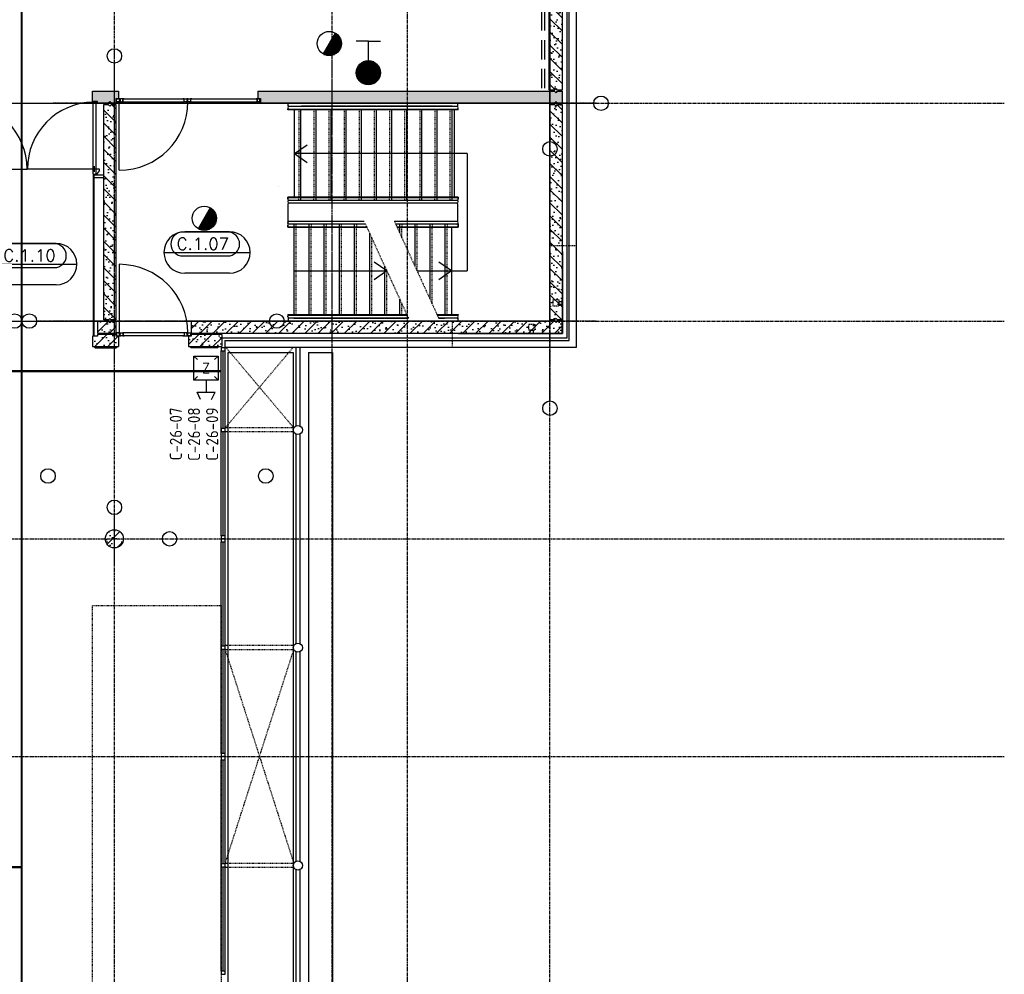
# Model space of a CAD drawing. Extents: x 0 to 1189, y 0 to 841.
# Tile 30 of 33: x 753 to 915, y 396 to 554. Entities that reach past the tile are written whole.
import ezdxf
from ezdxf.enums import TextEntityAlignment as Align

# ---------------------------------------------------------------- set-up
doc = ezdxf.new("R2010")
doc.units = 0
doc.header["$PDSIZE"] = 2
for name, pattern in [('AUSGEZOGEN', [0]), ('B0304', [6, 5, -0.5, 0, -0.5]), ('B0402', [9.375, 6.25, -3.125]), ('B0702', [1.171875, 0.78125, -0.390625]), ('DASHDOT', [25.4, 12.7, -6.35, 0, -6.35]), ('E0001', [1, 1, 0]), ('E0003', [4.7625, 3.175, -1.5875]), ('HIDDEN', [0.375, 0.25, -0.125]), ('HIDDENX2', [0.75, 0.5, -0.25])]:
    doc.linetypes.add(name, pattern=pattern)
doc.layers.get('0').update_dxf_attribs({"linetype": 'CONTINUOUS'})
for name, color, linetype in [('AB$1A---_ATTRIB', 9, 'CONTINUOUS'), ('AL$1A---_ALGEMEEN', 9, 'CONTINUOUS'), ('EL65----_BEVEILIGING', 2, 'CONTINUOUS'), ('GOTEN', 3, 'CONTINUOUS'), ('STRAMIEN', 1, 'CONTINUOUS'), ('VITELCODERING', 1, 'CONTINUOUS'), ('VITELDATA', 2, 'CONTINUOUS')]:
    doc.layers.add(name, color=color, linetype=linetype)
doc.styles.add('ROMANS', font='romans.shx', dxfattribs={"height": 300})
doc.styles.add('ROMANSCURSIEF', font='romans.shx', dxfattribs={"oblique": 15, "height": 300})
doc.styles.get("Standard").update_dxf_attribs({"font": 'ISO'})
pattern_1 = [(225, (0, 0), (108.6116, -108.6116), []), (197, (0, 0), (-41.26, -127.7242), [0, -130.56, -73.92, 0, -107.52]), (228, (0, 0), (29.465, -129.875), [0, -129.28, 0, -131.84, 0, -106.24]), (251, (0, 0), (76.6585, -107.6209), [0, -128, 0, -768, -105.28])]

# ---------------------------------------------------------------- blocks, each defined once
blk = doc.blocks.new('-954P2NIVO1')
at = {"layer": 'AL$1A---_ALGEMEEN', "color": 15, "linetype": 'DASHDOT'}
for p, q in [((0, -766), (0, 8222)), ((3600, -766), (3600, 8222)), ((-1474, 7200), (4498, 7200)), ((-1474, 3600), (4498, 3600)), ((-1474, 0), (4498, 0))]:
    blk.add_line(p, q, dxfattribs=at)
at = {"layer": 'AL$1A---_ALGEMEEN', "color": 15}
for p, q in [((50, 4325), (0, 4325)), ((50, 4335), (50, 4325)), ((50, 4235), (50, 3995)), ((110, 4335), (86, 4335)), ((100, 4235), (100, 3995)), ((110, 4335), (110, 4245)), ((110, 4235), (110, 3995)), ((1590, 4235), (110, 4235)), ((1590, 4235), (110, 4235)), ((830, 4235), (830, 2697)), ((1550, 4335), (1590, 4335)), ((1550, 4335), (1550, 4245)), ((1550, 4235), (1550, 3995)), ((1560, 4325), (1590, 4325)), ((1560, 4325), (1560, 4245)), ((1560, 4235), (1560, 3995)), ((1610, 4335), (1610, 4325)), ((1610, 4325), (1943, 4325)), ((2010, 4335), (2050, 4335)), ((2010, 4325), (2040, 4325)), ((2040, 4116), (2040, 4325)), ((2050, 4116), (2050, 4335)), ((3490, 4335), (3509, 4335)), ((3490, 4116), (3490, 4335)), ((3550, 4325), (3600, 4325)), ((2010, 4116), (3490, 4116)), ((2040, 3866), (2040, 4106)), ((2050, 4222), (3490, 4222)), ((2050, 3866), (2050, 4106)), ((2770, 4222), (2624, 4015)), ((2770, 4222), (2916, 4015)), ((2770, 1366), (2770, 4222)), ((3490, 3866), (3490, 4106)), ((3500, 3866), (3500, 4106)), ((3550, 3866), (3550, 4106)), ((50, 3985), (50, 3745)), ((100, 3985), (100, 3745)), ((110, 3985), (110, 3745)), ((1590, 3985), (110, 3985)), ((1550, 3985), (1550, 3745)), ((1560, 3985), (1560, 3745)), ((2010, 3866), (3490, 3866)), ((2040, 3616), (2040, 3856)), ((2050, 3616), (2050, 3856)), ((3490, 3616), (3490, 3856)), ((3500, 3616), (3500, 3856)), ((3550, 3616), (3550, 3856)), ((50, 3735), (50, 3495)), ((100, 3735), (100, 3495)), ((110, 3735), (110, 3495)), ((1590, 3735), (110, 3735)), ((1550, 3735), (1550, 3495)), ((1560, 3735), (1560, 3495)), ((2010, 3616), (3490, 3616)), ((2040, 3366), (2040, 3606)), ((2050, 3366), (2050, 3606)), ((3490, 3366), (3490, 3606)), ((3500, 3366), (3500, 3606)), ((3550, 3366), (3550, 3606)), ((50, 3485), (50, 3245)), ((100, 3485), (100, 3245)), ((110, 3485), (110, 3245)), ((1590, 3485), (110, 3485)), ((1550, 3485), (1550, 3245)), ((1560, 3485), (1560, 3245)), ((2010, 3366), (3490, 3366)), ((2040, 3116), (2040, 3356)), ((2050, 3116), (2050, 3356)), ((3490, 3116), (3490, 3356)), ((3500, 3116), (3500, 3356)), ((3550, 3116), (3550, 3356)), ((50, 3235), (50, 2995)), ((100, 3235), (100, 2995)), ((110, 3235), (110, 2995)), ((1590, 3235), (110, 3235)), ((1550, 3235), (1550, 3027)), ((1560, 3235), (1560, 3031)), ((2010, 3116), (3490, 3116)), ((2040, 2866), (2040, 3106)), ((2050, 2866), (2050, 3106)), ((3490, 2866), (3490, 3106)), ((3500, 2866), (3500, 3106)), ((3550, 2866), (3550, 3106)), ((50, 2985), (50, 2745)), ((100, 2985), (100, 2745)), ((110, 2985), (110, 2745)), ((1458, 2985), (110, 2985)), ((830, 2697), (684, 2904)), ((830, 2697), (976, 2904)), ((2010, 2866), (3490, 2866)), ((2040, 2616), (2040, 2856)), ((2050, 2616), (2050, 2856)), ((3490, 2616), (3490, 2856)), ((3500, 2616), (3500, 2856)), ((3550, 2616), (3550, 2856)), ((50, 2735), (50, 2495)), ((100, 2735), (100, 2495)), ((110, 2735), (110, 2495)), ((912, 2735), (110, 2735)), ((2010, 2616), (3490, 2616)), ((2040, 2366), (2040, 2606)), ((2050, 2366), (2050, 2606)), ((3490, 2366), (3490, 2606)), ((3500, 2366), (3500, 2606)), ((3550, 2366), (3550, 2606)), ((50, 2485), (50, 2340)), ((100, 2485), (100, 2363)), ((366, 2485), (110, 2485)), ((110, 2485), (110, 2368)), ((1590, 2485), (1458, 2485)), ((1550, 2527), (1550, 2495)), ((1550, 2485), (1550, 2245)), ((1560, 2531), (1560, 2495)), ((1560, 2485), (1560, 2245)), ((2010, 2366), (3490, 2366)), ((2040, 2116), (2040, 2356)), ((2050, 2116), (2050, 2356)), ((3490, 2116), (3490, 2356)), ((3500, 2116), (3500, 2356)), ((3550, 2116), (3550, 2356)), ((830, 2197), (830, 1366)), ((1590, 2235), (912, 2235)), ((1550, 2235), (1550, 1995)), ((1560, 2235), (1560, 1995)), ((2010, 2116), (3490, 2116)), ((1590, 1985), (366, 1985)), ((1550, 1985), (1550, 1745)), ((1560, 1985), (1560, 1745)), ((2040, 1866), (2040, 2106)), ((2050, 1866), (2050, 2106)), ((3490, 1866), (3490, 2106)), ((3500, 1866), (3500, 2106)), ((3550, 1866), (3550, 2106)), ((50, 1840), (50, 1745)), ((100, 1863), (100, 1745)), ((110, 1868), (110, 1745)), ((830, 1628), (684, 1835)), ((830, 1628), (976, 1835)), ((2010, 1866), (3490, 1866)), ((2040, 1616), (2040, 1856)), ((2050, 1616), (2050, 1856)), ((3490, 1616), (3490, 1856)), ((3500, 1616), (3500, 1856)), ((3550, 1616), (3550, 1856)), ((110, 1735), (110, 1515)), ((1590, 1735), (110, 1735)), ((1550, 1628), (110, 1628)), ((1550, 1735), (1550, 1515)), ((1560, 1735), (1560, 1525)), ((50, 1525), (0, 1525)), ((110, 1515), (96, 1515)), ((1610, 1515), (1550, 1515)), ((1590, 1525), (1560, 1525)), ((1656, 1525), (1936, 1525)), ((2010, 1616), (3490, 1616)), ((2010, 1616), (3490, 1616)), ((2040, 1525), (2010, 1525)), ((2050, 1515), (2010, 1515)), ((2040, 1525), (2040, 1606)), ((2050, 1515), (2050, 1606)), ((2050, 1578), (3490, 1578)), ((3490, 1515), (3490, 1606)), ((3490, 1515), (3513, 1515)), ((3550, 1525), (3600, 1525)), ((2770, 1366), (830, 1366))]:
    blk.add_line(p, q, dxfattribs=at)
at = {"layer": 'AL$1A---_ALGEMEEN'}
for p, q in [((1950, 1540), (1950, 4310)), ((2000, 4310), (2000, 1540)), ((3500, 1540), (3500, 4310)), ((3550, 4310), (3550, 1540)), ((1600, 1540), (1600, 2550)), ((1650, 2572), (1650, 1540)), ((50, 1540), (50, 1840)), ((100, 1863), (100, 1540))]:
    blk.add_line(p, q, dxfattribs=at)
at = {"layer": 'AL$1A---_ALGEMEEN', "color": 15, "linetype": 'B0402', "ltscale": 0.1}
for p, q in [((110, 4197), (1550, 4197)), ((3490, 4153), (2050, 4153)), ((110, 3947), (1550, 3947)), ((3490, 3903), (2050, 3903)), ((110, 3697), (1550, 3697)), ((3490, 3653), (2050, 3653)), ((110, 3447), (1550, 3447)), ((3490, 3403), (2050, 3403)), ((110, 3197), (1550, 3197)), ((3490, 3153), (2050, 3153)), ((110, 2947), (1376, 2947)), ((3490, 2903), (2050, 2903)), ((110, 2697), (830, 2697)), ((3490, 2653), (2050, 2653)), ((110, 2447), (284, 2447)), ((1376, 2447), (1550, 2447)), ((3490, 2403), (2050, 2403)), ((830, 2197), (1550, 2197)), ((3490, 2153), (2050, 2153)), ((284, 1947), (1550, 1947)), ((3490, 1903), (2050, 1903)), ((110, 1697), (1550, 1697)), ((3490, 1653), (2050, 1653))]:
    blk.add_line(p, q, dxfattribs=at)
at = {"layer": 'AL$1A---_ALGEMEEN', "color": 15, "linetype": 'B0402', "ltscale": 0.05}
for p, q in [((1590, 4199), (1550, 4199)), ((2010, 4151), (2050, 4151)), ((1590, 3949), (1550, 3949)), ((2010, 3901), (2050, 3901)), ((1590, 3699), (1550, 3699)), ((2010, 3651), (2050, 3651)), ((1590, 3449), (1550, 3449)), ((2010, 3401), (2050, 3401)), ((1590, 3199), (1550, 3199)), ((2010, 3151), (2050, 3151)), ((2010, 2901), (2050, 2901)), ((2010, 2651), (2050, 2651)), ((1590, 2449), (1550, 2449)), ((2010, 2401), (2050, 2401)), ((1590, 2199), (1550, 2199)), ((2010, 2151), (2050, 2151)), ((1590, 1949), (1550, 1949)), ((2010, 1901), (2050, 1901)), ((1590, 1699), (1550, 1699)), ((2010, 1651), (2050, 1651))]:
    blk.add_line(p, q, dxfattribs=at)
at = {"layer": 'AL$1A---_ALGEMEEN', "color": 15, "linetype": 'B0402'}
for p, q in [((1610, 3054), (50, 2340)), ((1650, 2572), (50, 1840))]:
    blk.add_line(p, q, dxfattribs=at)
at = {"layer": 'AL$1A---_ALGEMEEN', "color": 15}
for points in [[(2221, 4495), (2221, 4495), (2221, 4495), (2221, 4495), (2221, 4495), (2221, 4495), (2221, 4495)], [(1129, 1356), (1129, 1356), (1129, 1356), (1129, 1356), (1129, 1356), (1129, 1356), (1129, 1356)]]:
    blk.add_lwpolyline(points, dxfattribs=at)
at = {"layer": 'AL$1A---_ALGEMEEN'}
for points in [[(50, 2340), (50, 4310, -1), (100, 4310), (100, 2363)], [(1600, 3050), (1600, 4310, -1), (1650, 4310), (1650, 3072)]]:
    blk.add_lwpolyline(points, format="xyb", dxfattribs=at)
for centre, start, end in [((1975, 4310), 0, 180), ((3525, 4310), 0, 180), ((75, 1540), 180, 0), ((1625, 1540), 180, 0), ((1975, 1540), 180, 0), ((3525, 1540), 180, 0)]:
    blk.add_arc(centre, 25, start, end, dxfattribs=at)
blk = doc.blocks.new('-P1KHI08')
at = {"layer": 'AL$1A---_ALGEMEEN', "linetype": 'Continuous', "ltscale": 2}
for p, q in [((-83, 0), (1111, 0)), ((0, -44), (0, 50)), ((2309, 0), (1115, 0)), ((2226, -44), (2226, 50)), ((-37, 0), (43, 0))]:
    blk.add_line(p, q, dxfattribs=at)
at = {"layer": 'AL$1A---_ALGEMEEN', "color": 15, "linetype": 'Continuous', "ltscale": 2}
for points in [[(22, -80), (22, 1111), (-22, 1111), (-22, -80)], [(2203, -80), (2203, 1111), (2248, 1111), (2248, -80)]]:
    blk.add_lwpolyline(points, dxfattribs=at)
at = {"layer": 'AL$1A---_ALGEMEEN', "linetype": 'Continuous', "ltscale": 2}
for centre, radius, start, end in [((0, 0), 1111, 0, 88.8393), ((2226, 0), 1111, 91.1607, 180), ((0, 0), 83, 180, 254.2712), ((2226, 0), 83, 285.7288, 0)]:
    blk.add_arc(centre, radius, start, end, dxfattribs=at)
at = {"layer": 'AL$1A---_ALGEMEEN', "color": 15, "linetype": 'Continuous', "ltscale": 2}
for centre in [(0, 0), (2226, 0)]:
    blk.add_arc(centre, 83, 254.2712, 285.7288, dxfattribs=at)
blk = doc.blocks.new('-954P1-KSE01')
at = {"layer": 'AL$1A---_ALGEMEEN', "color": 15, "ltscale": 2}
for p, q in [((-205, 1512.6), (-205, -205)), ((-200, 1512.6), (-200, -200)), ((1149.3, -205), (-205, -205)), ((1149.3, -200), (-200, -200))]:
    blk.add_line(p, q, dxfattribs=at)
at = {"layer": 'AL$1A---_ALGEMEEN', "ltscale": 2}
for p, q in [((1149.3, -200), (1149.3, -205)), ((1249.3, -200), (1149.3, -200)), ((1149.3, -205), (1249.3, -205)), ((1249.3, -205), (1249.3, -200))]:
    blk.add_line(p, q, dxfattribs=at)
for points in [[(-205, 1612.6), (-200, 1612.6), (-200, 1512.6), (-205, 1512.6), (-205, 1612.6)], [(-205, 350), (-200, 350), (-200, 250), (-205, 250), (-205, 350)], [(-200, 325), (-150, 325), (-150, 275), (-200, 275)], [(275, -150), (325, -150), (325, -200), (275, -200), (275, -150)], [(250, -200), (350, -200), (350, -205), (250, -205), (250, -200)]]:
    blk.add_lwpolyline(points, dxfattribs=at)
at = {"layer": 'AL$1A---_ALGEMEEN', "color": 15, "linetype": 'HIDDEN', "ltscale": 0.1}
for points in [[(-150, 350), (-50, 350), (-50, 250), (-150, 250), (-150, 350)], [(250, -150), (350, -150), (350, -50), (250, -50), (250, -150)]]:
    blk.add_lwpolyline(points, dxfattribs=at)
blk = doc.blocks.new('30416')
at = {"layer": 'AL$1A---_ALGEMEEN', "color": 15, "linetype": 'AUSGEZOGEN'}
for p, q in [((-21.50002, 50), (9.86174, 50.00002)), ((-21.50002, 48.5), (-2.000015, 48.5)), ((-2.000015, 47), (-21.50002, 47)), ((-10, 31.0621), (-10, 41.5)), ((-10, 8.5), (-10, 31.0621)), ((-8.5, 43), (-2, 43)), ((-8.5, 41.5), (-2, 41.5)), ((-8.5, 31.0621), (-8.5, 41.5)), ((-8.5, 8.5), (-8.5, 31.0621)), ((0, 8.5), (-8.5, 8.5)), ((0, 7), (-8.5, 7)), ((-2.000015, 48.5), (9.86174, 48.5)), ((0, 1.5), (0, 7)), ((1.5, 1.5), (1.5, 7)), ((9.861786, 1.5), (1.5, 1.5)), ((9.861786, 0), (1.5, 0)), ((40, 1.500015), (9.861755, 1.5)), ((9.861786, 50), (38.5, 50.00002)), ((9.861786, 48.5), (38.5, 48.50002)), ((58.50002, 0.000015), (9.861786, 0)), ((38.5, 48.5), (38.5, 31.0621)), ((38.5, 31.06212), (38.5, 3.000015)), ((40, 48.5), (40, 31.0621)), ((40, 31.06212), (40, 3.000015)), ((40, 3.000015), (58.5, 3.000015)), ((58.50002, 1.500015), (40, 1.500015))]:
    blk.add_line(p, q, dxfattribs=at)
for centre, radius, start, end in [((-21.50002, 48.5), 1.5, 90, 180), ((-21.50002, 48.5), 1.5, 180, 270), ((-8.5, 41.5), 1.5, 90, 180), ((-8.5, 8.5), 1.5, 180, 270), ((-2.000015, 45), 3.5, 0, 90.00001), ((-2.000015, 45), 2, 0, 90.00001), ((-2.000015, 45), 3.5, 270, 0), ((-2.000015, 45), 2, 270, 0), ((0, 7), 1.5, 0, 90), ((1.5, 1.5), 1.5, 180, 270), ((38.5, 48.5), 1.5, 0, 90.00001), ((40, 3.000015), 1.5, 180, 270), ((58.50002, 1.500015), 1.5, 0, 90.00001), ((58.50002, 1.500015), 1.5, 270, 0)]:
    blk.add_arc(centre, radius, start, end, dxfattribs=at)
blk = doc.blocks.new('30013')
at = {"layer": 'AL$1A---_ALGEMEEN', "color": 15, "linetype": 'AUSGEZOGEN'}
for p, q in [((0, 48.5), (0, 20.92189)), ((0, 20.92189), (0, 1.5)), ((38.50001, 50), (1.500008, 50)), ((38.50001, 48.5), (1.500008, 48.5)), ((1.500008, 48.5), (1.500008, 20.92189)), ((1.500008, 20.92189), (1.500008, 1.5)), ((1.500008, 1.5), (42.00001, 1.5)), ((1.500008, 0), (61.50001, 0)), ((38.50001, 43), (38.50001, 48.5)), ((40.00001, 43), (40.00001, 48.5)), ((48.50001, 43), (40.00001, 43)), ((48.50001, 41.5), (40.00001, 41.5)), ((42.00001, 8.5), (48.50001, 8.5)), ((42.00001, 7), (48.50001, 7)), ((61.50001, 3), (42.00001, 3)), ((42.00001, 1.5), (61.50001, 1.5)), ((48.50001, 20.92189), (48.50001, 41.5)), ((48.50001, 8.5), (48.50001, 20.92189)), ((50.00001, 20.92189), (50.00001, 41.5)), ((50.00001, 8.5), (50.00001, 20.92189))]:
    blk.add_line(p, q, dxfattribs=at)
for centre, radius, start, end in [((1.500008, 1.5), 1.5, 180, 270), ((1.500015, 48.5), 1.5, 90, 180), ((38.49999, 48.5), 1.5, 0, 90), ((39.99999, 43), 1.5, 180, 270), ((41.99999, 5), 3.5, 90, 180), ((41.99999, 5), 3.5, 180, 270), ((41.99999, 5), 2, 90, 180), ((41.99999, 5), 2, 180, 270), ((48.49999, 41.5), 1.5, 0, 90), ((48.49999, 8.5), 1.5, 270, 0), ((61.50001, 1.5), 1.5, 0, 90), ((61.50001, 1.5), 1.5, 270, 0)]:
    blk.add_arc(centre, radius, start, end, dxfattribs=at)
blk = doc.blocks.new('-954P1-KSI02')
at = {"layer": 'AL$1A---_ALGEMEEN', "color": 15, "ltscale": 2}
for p, q in [((116.50001, -55.00002), (1129.50001, -55.00002)), ((136.50003, -5.000015), (1109.49999, -5.000015))]:
    blk.add_line(p, q, dxfattribs=at)
at = {"layer": 'AL$1A---_ALGEMEEN', "ltscale": 2}
blk.add_line((1189.50003, -1188.00004), (1189.50003, -55), dxfattribs=at)
blk.add_arc((1189.50003, -55), 1133.00004, 180, 270, dxfattribs=at)
at = {"layer": 'AL$1A---_ALGEMEEN', "ltscale": 2, "xscale": -1, "rotation": 180}
blk.add_blockref('30013', (10, -5), dxfattribs=at)
at = {"layer": 'AL$1A---_ALGEMEEN', "color": 15, "ltscale": 2, "xscale": -1, "rotation": 180}
blk.add_blockref('30416', (78.00001, -5), dxfattribs=at)
at = {"layer": 'AL$1A---_ALGEMEEN', "ltscale": 2, "rotation": 180}
for name, p in [('30416', (1168.00001, -5)), ('30013', (1236.00002, -5))]:
    blk.add_blockref(name, p, dxfattribs=at)
blk = doc.blocks.new('-P156')
at = {"layer": 'AL$1A---_ALGEMEEN', "ltscale": 2}
h = blk.add_hatch(dxfattribs=at)
h.set_pattern_fill('PREFB', color=256, scale=8, angle=180, style=0)
h.set_pattern_definition([(225, (0, -25), (108.6116, -108.6116), []), (197, (0, -25), (-41.26, -127.7242), [0, -130.56, -73.92, 0, -107.52]), (228, (0, -25), (29.465, -129.875), [0, -129.28, 0, -131.84, 0, -106.24]), (251, (0, -25), (76.6585, -107.621), [0, -128, 0, -768, -105.28])])
h.paths.add_polyline_path([(20, 175), (20, 100), (45, 75), (20, 50), (20, -25), (3580, -25), (3580, 50), (3555, 75), (3580, 100), (3580, 175)])
at = {"layer": 'AL$1A---_ALGEMEEN', "color": 15, "linetype": 'Continuous'}
for p, q in [((20, 175), (3580, 175)), ((20, 100), (20, 175)), ((3580, 175), (3580, 100)), ((20, 100), (45, 75)), ((45, 75), (20, 50)), ((20, -25), (20, 50)), ((3580, 100), (3555, 75)), ((3555, 75), (3580, 50)), ((3580, 50), (3580, -25)), ((3580, -25), (20, -25))]:
    blk.add_line(p, q, dxfattribs=at)
at = {"layer": 'AL$1A---_ALGEMEEN', "linetype": 'DASHDOT', "ltscale": 0.5}
blk.add_line((-268, 0), (4263, 0), dxfattribs=at)
at = {"layer": 'AL$1A---_ALGEMEEN', "linetype": 'Continuous', "ltscale": 2}
blk.add_circle((4383, 0), 120, dxfattribs=at)
for p in [(0, 0), (3600, 0)]:
    blk.add_point(p, dxfattribs=at)
blk = doc.blocks.new('01564')
at = {"layer": 'AL$1A---_ALGEMEEN', "color": 15, "linetype": 'AUSGEZOGEN'}
for p, q in [((0, 1.5), (0, 48.5)), ((1.5, 50), (38.5, 50)), ((1.5, 1.5), (1.5, 48.5)), ((1.5, 48.5), (38.5, 48.5)), ((40, 1.5), (1.5, 1.5)), ((58.5, 0), (1.5, 0)), ((38.5, 48.5), (38.5, 3)), ((40, 48.5), (40, 3)), ((40, 3), (58.5, 3)), ((58.5, 1.5), (40, 1.5))]:
    blk.add_line(p, q, dxfattribs=at)
for centre, start, end in [((1.5, 48.5), 90, 180), ((1.5, 1.5), 180, 270), ((38.5, 48.5), 0, 90), ((40, 3), 180, 270), ((58.5, 1.5), 0, 90), ((58.5, 1.5), 270, 0)]:
    blk.add_arc(centre, 1.5, start, end, dxfattribs=at)
blk = doc.blocks.new('30114')
at = {"layer": 'AL$1A---_ALGEMEEN', "color": 15, "linetype": 'AUSGEZOGEN'}
for p, q in [((-18.5, 3), (0, 3)), ((0, 1.5), (-18.5, 1.5)), ((0, 0), (-18.5, 0)), ((0, 21.22636), (0, 48.5)), ((0, 3), (0, 21.22636)), ((42, 1.5), (0, 1.5)), ((61.5, 0), (0, 0)), ((1.5, 50), (38.5, 50)), ((1.5, 21.22636), (1.5, 48.5)), ((1.5, 48.5), (38.5, 48.5)), ((1.5, 3), (1.5, 21.22636)), ((38.5, 48.5), (38.5, 43)), ((40, 48.5), (40, 43)), ((40, 43), (48.5, 43)), ((40, 41.5), (48.5, 41.5)), ((48.5, 8.5), (42, 8.5)), ((48.5, 7), (42, 7)), ((42, 3), (61.5, 3)), ((42, 1.5), (61.5, 1.5)), ((48.5, 41.5), (48.5, 21.22636)), ((48.5, 21.22636), (48.5, 8.5)), ((50, 41.5), (50, 21.22636)), ((50, 21.22636), (50, 8.5))]:
    blk.add_line(p, q, dxfattribs=at)
for centre, radius, start, end in [((-18.5, 1.5), 1.5, 90, 180), ((-18.5, 1.5), 1.5, 180, 270), ((1.5, 48.5), 1.5, 90, 180), ((0, 3), 1.5, 270, 0), ((38.5, 48.5), 1.5, 0, 90), ((40, 43), 1.5, 180, 270), ((42, 5), 3.5, 90, 180), ((42, 5), 3.5, 180, 270), ((42, 5), 2, 90, 180), ((42, 5), 2, 180, 270), ((48.5, 41.5), 1.5, 0, 90), ((48.5, 8.5), 1.5, 270, 0), ((61.5, 1.5), 1.5, 0, 90), ((61.5, 1.5), 1.5, 270, 0)]:
    blk.add_arc(centre, radius, start, end, dxfattribs=at)
blk = doc.blocks.new('-954P1-KSI01')
at = {"layer": 'AL$1A---_ALGEMEEN', "ltscale": 2}
blk.add_line((56.49999, -1188.00004), (56.49999, -55), dxfattribs=at)
at = {"layer": 'AL$1A---_ALGEMEEN', "color": 15, "ltscale": 2}
for p, q in [((116.50001, -55.00002), (1129.50001, -55.00002)), ((136.50003, -5.000015), (1109.49999, -5.000015)), ((1234.50001, -55), (2339.5, -55)), ((1254.50001, -5), (2319.5, -5))]:
    blk.add_line(p, q, dxfattribs=at)
at = {"layer": 'AL$1A---_ALGEMEEN', "ltscale": 2}
blk.add_arc((56.49999, -55), 1133.00004, 270, 0, dxfattribs=at)
at = {"layer": 'AL$1A---_ALGEMEEN', "ltscale": 2, "xscale": -1, "rotation": 180}
blk.add_blockref('30013', (10, -5), dxfattribs=at)
at = {"layer": 'AL$1A---_ALGEMEEN', "color": 15, "ltscale": 2, "xscale": -1, "rotation": 180}
blk.add_blockref('30416', (78.00001, -5), dxfattribs=at)
at = {"layer": 'AL$1A---_ALGEMEEN', "ltscale": 2, "rotation": 180}
for name, p in [('30416', (1168.00001, -5)), ('30114', (1236.00001, -5)), ('01564', (2378, -5))]:
    blk.add_blockref(name, p, dxfattribs=at)
blk = doc.blocks.new('-P146')
at = {"layer": 'AL$1A---_ALGEMEEN', "ltscale": 2}
h = blk.add_hatch(dxfattribs=at)
h.set_pattern_fill('PREFB', color=256, scale=8, angle=180, style=0)
h.set_pattern_definition(pattern_1)
h.paths.add_polyline_path([(-7190, 200), (-7190, 125), (-7165, 100), (-7190, 75), (-7190, 0), (-3610, 0), (-3610, 10), (-3590, 10), (-3590, 0), (-220, 0), (-220, 75), (-245, 100), (-220, 125), (-220, 200)])
at = {"layer": 'AL$1A---_ALGEMEEN', "linetype": 'DASHDOT', "ltscale": 0.5}
blk.add_line((-7690, 0), (634, 0), dxfattribs=at)
at = {"layer": 'AL$1A---_ALGEMEEN'}
for p, q in [((-7190, 0), (-7190, -10)), ((-3610, 0), (-3610, -10)), ((-3590, 0), (-3590, -10)), ((-220, -10), (-220, 0)), ((-7190, -10), (-7180, -20)), ((-7180, -20), (-3620, -20)), ((-3610, -10), (-3620, -20)), ((-3590, -10), (-3580, -20)), ((-3580, -20), (-230, -20)), ((-220, -10), (-230, -20))]:
    blk.add_line(p, q, dxfattribs=at)
at = {"layer": 'AL$1A---_ALGEMEEN', "color": 15, "linetype": 'Continuous'}
for points in [[(-3610, 0), (-7190, 0), (-7190, 75), (-7165, 100), (-7190, 125), (-7190, 200), (-220, 200)], [(-220, 200), (-220, 125), (-245, 100), (-220, 75), (-220, 0), (-3590, 0)], [(-3610, 0), (-3610, 10), (-3590, 10), (-3590, 0)]]:
    blk.add_lwpolyline(points, dxfattribs=at)
at = {"layer": 'AL$1A---_ALGEMEEN', "linetype": 'Continuous', "ltscale": 2}
blk.add_circle((754, 0), 120, dxfattribs=at)
for p in [(-7200, 0), (-3600, 0), (0, 0)]:
    blk.add_point(p, dxfattribs=at)
blk = doc.blocks.new('-P150')
at = {"layer": 'AL$1A---_ALGEMEEN', "ltscale": 2}
h = blk.add_hatch(dxfattribs=at)
h.set_pattern_fill('PREFB', color=256, scale=8, angle=180, style=0)
h.set_pattern_definition(pattern_1)
h.paths.add_polyline_path([(-3590, -220), (-3590, -295), (-3565, -320), (-3590, -345), (-3590, -420), (-10, -420), (-10, -410), (10, -410), (10, -420), (1080, -420), (1080, -250), (1000, -250), (1000, -220)])
at = {"layer": 'AL$1A---_ALGEMEEN', "linetype": 'DASHDOT', "ltscale": 0.5}
blk.add_line((-4535, 0), (1831, 0), dxfattribs=at)
at = {"layer": 'AL$1A---_ALGEMEEN', "color": 15, "linetype": 'Continuous'}
for p, q in [((1000, -220), (-3590, -220)), ((-3590, -220), (-3590, -295)), ((-3565, -320), (-3590, -295)), ((-3590, -345), (-3565, -320)), ((1000, -220), (1000, -250)), ((1080, -250), (1000, -250)), ((1080, -250), (1080, -420)), ((-3590, -345), (-3590, -420)), ((-3590, -420), (-10, -420)), ((10, -420), (1080, -420))]:
    blk.add_line(p, q, dxfattribs=at)
at = {"layer": 'AL$1A---_ALGEMEEN'}
for p, q in [((-3590, -420), (-3590, -430)), ((-3590, -430), (-3580, -440)), ((-3580, -440), (-20, -440)), ((-10, -430), (-20, -440)), ((-10, -420), (-10, -430)), ((10, -420), (10, -430)), ((10, -430), (20, -440)), ((20, -440), (1040, -440)), ((1040, -440), (1060, -420))]:
    blk.add_line(p, q, dxfattribs=at)
at = {"layer": 'AL$1A---_ALGEMEEN', "color": 15, "linetype": 'Continuous'}
blk.add_lwpolyline([(-10, -420), (-10, -410), (10, -410), (10, -420)], dxfattribs=at)
at = {"layer": 'AL$1A---_ALGEMEEN', "linetype": 'Continuous', "ltscale": 2}
blk.add_circle((1951, 0), 120, dxfattribs=at)
for p in [(-3600, 0), (0, 0)]:
    blk.add_point(p, dxfattribs=at)
blk = doc.blocks.new('-P149')
at = {"layer": 'AL$1A---_ALGEMEEN', "ltscale": 2}
h = blk.add_hatch(dxfattribs=at)
h.set_pattern_fill('PREFB', color=256, scale=8, angle=180, style=0)
h.set_pattern_definition(pattern_1)
h.paths.add_polyline_path([(-280, -220), (-280, -250), (-360, -250), (-360, -420), (68, -420), (68, -250), (25, -250), (25, -220)])
h.paths.add_polyline_path([(1271, -220), (1271, -250), (1228, -250), (1228, -420), (1774, -420), (1774, -220)])
at = {"layer": 'AL$1A---_ALGEMEEN', "linetype": 'DASHDOT', "ltscale": 0.5}
blk.add_line((-2111.30699, 0), (2564.98582, 0), dxfattribs=at)
at = {"layer": 'AL$1A---_ALGEMEEN', "color": 15, "linetype": 'Continuous'}
for p, q in [((-360, -250), (-360, -420)), ((-280, -250), (-360, -250)), ((25, -220), (-280, -220)), ((-280, -220), (-280, -250)), ((25, -220), (25, -250)), ((68, -250), (25, -250)), ((68, -250), (68, -420)), ((1271, -250), (1228, -250)), ((1228, -250), (1228, -420)), ((1774, -220), (1271, -220)), ((1271, -220), (1271, -250)), ((1774, -220), (1774, -420)), ((-360, -420), (68, -420)), ((1228, -420), (1774, -420))]:
    blk.add_line(p, q, dxfattribs=at)
at = {"layer": 'AL$1A---_ALGEMEEN'}
for p, q in [((-340, -420), (-320, -440)), ((-320, -440), (28, -440)), ((48, -420), (28, -440)), ((1248, -420), (1268, -440)), ((1704, -440), (1268, -440)), ((1724, -420), (1704, -440))]:
    blk.add_line(p, q, dxfattribs=at)
at = {"layer": 'AL$1A---_ALGEMEEN', "linetype": 'Continuous', "ltscale": 2}
blk.add_circle((2684.98582, 0), 120, dxfattribs=at)
blk.add_point((0, 0), dxfattribs=at)
blk = doc.blocks.new('-STR-H2')
at = {"layer": 'AL$1A---_ALGEMEEN', "linetype": 'DASHDOT', "ltscale": 0.5}
blk.add_line((-3600, 0), (-9880, 0), dxfattribs=at)
at = {"layer": 'AL$1A---_ALGEMEEN', "linetype": 'Continuous', "ltscale": 2}
blk.add_circle((-10000, 0), 120, dxfattribs=at)
for p in [(-8560, 0), (-4960, 0)]:
    blk.add_point(p, dxfattribs=at)
blk = doc.blocks.new('-P147')
at = {"layer": 'AL$1A---_ALGEMEEN', "ltscale": 2}
h = blk.add_hatch(dxfattribs=at)
h.set_pattern_fill('PREFB', color=256, scale=8, angle=180, style=0)
h.set_pattern_definition(pattern_1)
h.paths.add_polyline_path([(-20, 0), (-20, 75), (-45, 100), (-20, 125), (-20, 200), (-3580, 200), (-3580, 125), (-3555, 100), (-3580, 75), (-3580, 0)])
at = {"layer": 'AL$1A---_ALGEMEEN', "color": 15, "linetype": 'Continuous'}
blk.add_lwpolyline([(-20, 200), (-20, 125), (-45, 100), (-20, 75), (-20, 0), (-3580, 0), (-3580, 75), (-3555, 100), (-3580, 125), (-3580, 200)], close=True, dxfattribs=at)
at = {"layer": 'AL$1A---_ALGEMEEN', "rotation": 180}
blk.add_blockref('-STR-H2', (-8560, 0), dxfattribs=at)
blk = doc.blocks.new('-P148')
at = {"layer": 'AL$1A---_ALGEMEEN'}
h = blk.add_hatch(dxfattribs=at)
h.set_pattern_fill('PREFB', color=256, scale=8, angle=180, style=0)
h.set_pattern_definition(pattern_1)
h.paths.add_polyline_path([(-1271, 200), (-7400, 200), (-7400, 0), (-7325, 0), (-7300, 25), (-7275, 0), (-1271, 0)])
at = {"layer": 'AL$1A---_ALGEMEEN', "ltscale": 2}
h = blk.add_hatch(dxfattribs=at)
h.set_pattern_fill('PREFB', color=256, scale=8, angle=180, style=0)
h.set_pattern_definition([(225, (-25, 0), (108.61, -108.61), []), (197, (-25, 0), (-41.26, -127.724), [0, -130.56, -73.92, 0, -107.52]), (228, (-25, 0), (29.465, -129.875), [0, -129.28, 0, -131.84, 0, -106.24]), (251, (-25, 0), (76.66, -107.62), [0, -128, 0, -768, -105.28])])
h.paths.add_polyline_path([(-25, 200), (-25, 0), (50, 0), (75, 25), (100, 0), (280, 0), (280, 200)])
at = {"layer": 'AL$1A---_ALGEMEEN', "color": 15, "linetype": 'Continuous'}
for p, q in [((-7400, 200), (-7400, 0)), ((-1271, 200), (-7400, 200)), ((-1271, 0), (-1271, 200)), ((280, 200), (-25, 200)), ((-25, 0), (-25, 200)), ((280, 0), (280, 200)), ((-7400, 0), (-7325, 0)), ((-7325, 0), (-7300, 25)), ((-7300, 25), (-7275, 0)), ((-7275, 0), (-1271, 0)), ((-25, 0), (50, 0)), ((75, 25), (50, 0)), ((100, 0), (75, 25)), ((100, 0), (280, 0))]:
    blk.add_line(p, q, dxfattribs=at)
at = {"layer": 'AL$1A---_ALGEMEEN', "linetype": 'DASHDOT', "ltscale": 0.5}
blk.add_line((-7691, 0), (1286, 0), dxfattribs=at)
at = {"layer": 'AL$1A---_ALGEMEEN', "linetype": 'Continuous', "ltscale": 2}
blk.add_circle((1406, 0), 120, dxfattribs=at)
for p in [(-7200, 0), (-3600, 0), (0, 0)]:
    blk.add_point(p, dxfattribs=at)
blk = doc.blocks.new('-P160')
at = {"layer": 'AL$1A---_ALGEMEEN', "ltscale": 2}
h = blk.add_hatch(dxfattribs=at)
h.set_pattern_fill('PREFB', color=256, scale=8, angle=180, style=0)
h.set_pattern_definition(pattern_1)
h.paths.add_polyline_path([(2370, 201), (2370, 81), (2413, 81), (2413, 0), (7275, 0), (7300, 25), (7325, 0), (7400, 0), (7400, 200), (7325, 200), (7300, 175), (7275, 200)])
h.paths.add_polyline_path([(-100, 1), (-75, 26), (-49, 0), (25, 0), (25, 81), (68, 81), (68, 201), (-360, 200), (-360, 30), (-280, 30), (-280, 0)])
at = {"layer": 'AL$1A---_ALGEMEEN', "color": 15, "linetype": 'Continuous'}
for p, q in [((-360, 200), (68, 201)), ((-360, 30), (-360, 200)), ((68, 201), (68, 81)), ((2370, 201), (2370, 81)), ((2370, 201), (7275, 200)), ((7275, 200), (7300, 175)), ((7300, 175), (7325, 200)), ((7325, 200), (7400, 200)), ((7400, 200), (7400, 0)), ((-280, 30), (-360, 30)), ((-280, 0), (-280, 30)), ((-100, 1), (-280, 0)), ((-75, 26), (-100, 1)), ((-50, 1), (-75, 26)), ((25, 1), (-50, 1)), ((25, 81), (25, 1)), ((25, 81), (68, 81)), ((2370, 81), (2413, 81)), ((2413, 81), (2413, 1)), ((7400, 0), (2413, 1)), ((7300, 25), (7275, 0)), ((7325, 0), (7300, 25))]:
    blk.add_line(p, q, dxfattribs=at)
at = {"layer": 'AL$1A---_ALGEMEEN', "linetype": 'DASHDOT', "ltscale": 0.5}
blk.add_line((-1730, 0), (7924, 0), dxfattribs=at)
at = {"layer": 'AL$1A---_ALGEMEEN', "linetype": 'Continuous', "ltscale": 2}
blk.add_circle((8044, 0), 120, dxfattribs=at)
for p in [(25, 1), (3600, 0), (7200, 0)]:
    blk.add_point(p, dxfattribs=at)
blk = doc.blocks.new('-RUIM-NR')
at = {"layer": 'AL$1A---_ALGEMEEN', "color": 15, "linetype": 'ByBlock'}
for p, q in [((340, 337), (-399, 337)), ((370, 343), (-370, 343)), ((-713, 0), (713, 0)), ((341, -62), (-399, -62)), ((370, -343), (-370, -343))]:
    blk.add_line(p, q, dxfattribs=at)
for centre, radius, start, end in [((-370, 0), 343, 90, 270), ((-399, 140), 198, 90, 270), ((340, 140), 198, 270, 90), ((370, 0), 343, 270, 90)]:
    blk.add_arc(centre, radius, start, end, dxfattribs=at)
at = {"layer": 'AB$1A---_ATTRIB', "linetype": 'Continuous', "style": 'ROMANS'}
blk.add_attdef('RUIMTENUMMER', (-502, 43), '', height=200, dxfattribs=at)
at = {"layer": 'AB$1A---_ATTRIB', "color": 1, "linetype": 'Continuous', "style": 'ROMANS'}
blk.add_attdef('PEILMAAT', (-557, -214), '', height=150, dxfattribs=at)
blk = doc.blocks.new('-STR-P2')
at = {"layer": 'AL$1A---_ALGEMEEN', "linetype": 'DASHDOT', "ltscale": 0.1}
for p, q in [((0, -401), (0, 401)), ((-401, 0), (793, 0))]:
    blk.add_line(p, q, dxfattribs=at)
at = {"layer": 'AL$1A---_ALGEMEEN', "linetype": 'Continuous', "ltscale": 2}
for centre in [(0, 521), (913, 0)]:
    blk.add_circle(centre, 120, dxfattribs=at)
blk.add_point((0, 0), dxfattribs=at)
blk = doc.blocks.new('-P279')
at = {"layer": 'AL$1A---_ALGEMEEN', "ltscale": 2}
h = blk.add_hatch(dxfattribs=at)
h.set_pattern_fill('PREFB', color=256, scale=8, angle=180, style=0)
h.set_pattern_definition(pattern_1)
h.paths.add_polyline_path([(150, 0, 1), (-150, 0, 1)])
at = {"layer": 'AL$1A---_ALGEMEEN', "linetype": 'Continuous', "ltscale": 2}
blk.add_circle((2503, 1039), 120, dxfattribs=at)
at = {"layer": 'AL$1A---_ALGEMEEN', "color": 15, "ltscale": 2}
blk.add_circle((0, 0), 150, dxfattribs=at)
at = {"layer": 'AL$1A---_ALGEMEEN', "color": 15, "linetype": 'Continuous'}
blk.add_circle((0, 0), 150, dxfattribs=at)
at = {"layer": 'AL$1A---_ALGEMEEN', "linetype": 'DASHDOT', "ltscale": 0.5}
blk.add_blockref('-STR-P2', (0, 0), dxfattribs=at)
blk = doc.blocks.new('XREF_B-A3-II-113')
at = {"layer": 'AL$1A---_ALGEMEEN', "color": 8, "ltscale": 2}
for p, q in [((96907, 77696), (96907, 62426)), ((96752, 77541), (96752, 62581)), ((96792, 62541), (96792, 77581)), ((96752, 62581), (91046, 62581)), ((91096, 62541), (91096, 62426)), ((91096, 62541), (96792, 62541)), ((91039, 59313), (91039, 62367)), ((91071, 61090), (91071, 62367)), ((96907, 62426), (91096, 62426)), ((91104, 59313), (91104, 62367)), ((92480, 62341), (92880, 62341)), ((92480, 62341), (92480, 45381)), ((92880, 62341), (92880, 45381)), ((91071, 59313), (91071, 61036)), ((91039, 55714), (91039, 59209)), ((91071, 57486), (91071, 59209)), ((91104, 55714), (91104, 59209)), ((91071, 55714), (91071, 57436)), ((91039, 52114), (91039, 55610)), ((91071, 53887), (91071, 55610)), ((91104, 52114), (91104, 55610)), ((91071, 52114), (91071, 53837))]:
    blk.add_line(p, q, dxfattribs=at)
at = {"layer": 'AL$1A---_ALGEMEEN', "color": 8, "linetype": 'Continuous', "ltscale": 2}
for p, q in [((88982, 65371), (88902, 65371)), ((88922, 65278), (89097, 65278)), ((88922, 65278), (88922, 62621)), ((88940, 62621), (88940, 65278)), ((88940, 65232), (89097, 65232)), ((92272, 62426), (92272, 61128)), ((92339, 62426), (92339, 61128)), ((92272, 60994), (92272, 57528)), ((92339, 60994), (92339, 57528)), ((92272, 57394), (92272, 53928)), ((92339, 57394), (92339, 53928)), ((92272, 53794), (92272, 50328)), ((92339, 53794), (92339, 50328))]:
    blk.add_line(p, q, dxfattribs=at)
at = {"layer": 'AL$1A---_ALGEMEEN', "color": 8, "linetype": 'HIDDENX2'}
for p, q in [((96472, 64111), (96907, 64111)), ((94860, 62426), (94860, 62861))]:
    blk.add_line(p, q, dxfattribs=at)
at = {"layer": 'AL$1A---_ALGEMEEN', "color": 8, "linetype": 'HIDDENX2', "ltscale": 2}
for p, q in [((91104, 61095), (92227, 62426)), ((92238, 61095), (91115, 62426)), ((92238, 61095), (91104, 61095)), ((92238, 61028), (91104, 61028)), ((92238, 57495), (91104, 57495)), ((92238, 57428), (91104, 57428)), ((91104, 57428), (92238, 53895)), ((91104, 53895), (92238, 57428)), ((92238, 53895), (91104, 53895)), ((92238, 53828), (91104, 53828))]:
    blk.add_line(p, q, dxfattribs=at)
at = {"layer": 'AL$1A---_ALGEMEEN', "color": 8, "ltscale": 2}
for points in [[(91039, 62367), (91104, 62367), (91104, 62417), (91039, 62417)], [(91154, 62341), (92230, 62341), (92230, 45381), (91154, 45381)], [(91039, 61036), (91104, 61036), (91104, 61086), (91039, 61086)], [(91039, 59263), (91104, 59263), (91104, 59313), (91039, 59313)], [(91039, 59209), (91104, 59209), (91104, 59259), (91039, 59259)], [(91039, 57436), (91104, 57436), (91104, 57486), (91039, 57486)], [(91039, 55664), (91104, 55664), (91104, 55714), (91039, 55714)], [(91039, 55610), (91104, 55610), (91104, 55660), (91039, 55660)], [(91039, 53837), (91104, 53837), (91104, 53887), (91039, 53887)], [(91039, 53836), (91104, 53836), (91104, 53886), (91039, 53886)], [(91039, 52064), (91104, 52064), (91104, 52114), (91039, 52114)]]:
    blk.add_lwpolyline(points, close=True, dxfattribs=at)
at = {"layer": 'AL$1A---_ALGEMEEN', "color": 8, "linetype": 'B0702', "ltscale": 2}
blk.add_lwpolyline([(88912, 58161), (91039, 58161), (91039, 49561), (88912, 49561)], close=True, dxfattribs=at)
at = {"layer": 'AL$1A---_ALGEMEEN', "color": 8, "ltscale": 2}
for centre in [(92305, 61061), (92305, 57461), (92305, 53861)]:
    blk.add_circle(centre, 75, dxfattribs=at)
at = {"layer": 'STRAMIEN', "color": 8, "linetype": 'B0304', "ltscale": 10}
for p, q in [((89272, 25534), (89272, 86161)), ((92872, 25534), (92872, 86171)), ((94112, 86161), (94112, 25534)), ((96472, 25534), (96472, 86171)), ((17072, 66461), (103982, 66461)), ((17072, 62861), (103982, 62861)), ((17072, 59261), (103982, 59261)), ((17072, 55661), (103982, 55661))]:
    blk.add_line(p, q, dxfattribs=at)
at = {"layer": 'AL$1A---_ALGEMEEN', "color": 8, "linetype": 'Continuous', "ltscale": 2}
for name, p, rotation in [('-P146', (96472, 66461), 270), ('-P147', (96472, 62861), 270), ('-954P2NIVO1', (96472, 62861), 90), ('-P156', (89272, 62861), 90), ('-954P1-KSE01', (96472, 62861), 90), ('-954P1-KSI02', (90543, 62611), 180), ('-P148', (89272, 62861), 180)]:
    blk.add_blockref(name, p, dxfattribs=dict(at, rotation=rotation))
for name, p in [('-P160', (89272, 66461)), ('-P1KHI08', (86719, 65371)), ('-954P1-KSI01', (89297, 66541)), ('-P150', (85672, 62861)), ('-P149', (89272, 62861))]:
    blk.add_blockref(name, p, dxfattribs=at)
at = {"layer": 'AL$1A---_ALGEMEEN', "color": 8}
ref = blk.add_blockref('-RUIM-NR', (90804, 63995), dxfattribs=at)
ref.add_attrib('RUIMTENUMMER', 'C.1.07', (90302, 64038), dxfattribs={"layer": 'AB$1A---_ATTRIB', "linetype": 'ByBlock', "height": 200, "style": 'ROMANSCURSIEF'})
ref = blk.add_blockref('-RUIM-NR', (87939, 63802), dxfattribs=at)
ref.add_attrib('RUIMTENUMMER', 'C.1.10', (87437, 63845), dxfattribs={"layer": 'AB$1A---_ATTRIB', "linetype": 'ByBlock', "height": 200, "style": 'ROMANSCURSIEF'})
at = {"layer": 'AL$1A---_ALGEMEEN', "color": 8, "ltscale": 2}
for p in [(85672, 59261), (89272, 59261)]:
    blk.add_blockref('-P279', p, dxfattribs=at)
blk = doc.blocks.new('*X704')
at = {"color": 0}
for p, q in [((68.17, 175.8), (71.83, 175.8)), ((68.27, 176), (71.73, 176)), ((68.4, 176.2), (71.6, 176.2)), ((68.57, 176.4), (71.43, 176.4)), ((68.8, 176.6), (71.2, 176.6)), ((69.13, 176.8), (70.87, 176.8)), ((68, 175), (72, 175)), ((68.01, 175.2), (71.99, 175.2)), ((68.01, 174.8), (71.99, 174.8)), ((68.04, 175.4), (71.96, 175.4)), ((68.04, 174.6), (71.96, 174.6)), ((68.09, 175.6), (71.91, 175.6)), ((68.09, 174.4), (71.91, 174.4)), ((68.17, 174.2), (71.83, 174.2)), ((68.27, 174), (71.73, 174)), ((68.4, 173.8), (71.6, 173.8)), ((68.57, 173.6), (71.43, 173.6)), ((68.8, 173.4), (71.2, 173.4)), ((69.13, 173.2), (70.87, 173.2))]:
    blk.add_line(p, q, dxfattribs=at)
blk = doc.blocks.new('ESDHMA')
for p, q in [((0, -2), (0, -5.22)), ((0, -5.22), (-2, -5.22)), ((0, -5.22), (2, -5.22))]:
    blk.add_line(p, q)
blk.add_circle((0, 0), 2)
blk.add_blockref('*X704', (-70, -175))
blk.add_attdef('GROEPSNUMMER', (-1.15, -8.57), '', height=2.5)
blk = doc.blocks.new('ESDRM')
blk.add_line((1, 1.73), (-1, -1.73))
at = {"color": 0}
for p, q in [((0, 0), (2, 0)), ((0.12, 0.2), (1.99, 0.2)), ((0.23, 0.4), (1.96, 0.4)), ((0.35, 0.6), (1.91, 0.6)), ((0.46, 0.8), (1.83, 0.8)), ((0.58, 1), (1.73, 1)), ((0.69, 1.2), (1.6, 1.2)), ((0.81, 1.4), (1.43, 1.4)), ((0.92, 1.6), (1.2, 1.6)), ((-0.92, -1.6), (1.2, -1.6)), ((-0.81, -1.4), (1.43, -1.4)), ((-0.69, -1.2), (1.6, -1.2)), ((-0.58, -1), (1.73, -1)), ((-0.46, -0.8), (1.83, -0.8)), ((-0.35, -0.6), (1.91, -0.6)), ((-0.23, -0.4), (1.96, -0.4)), ((-0.12, -0.2), (1.99, -0.2)), ((-0.87, -1.8), (0.87, -1.8))]:
    blk.add_line(p, q, dxfattribs=at)
blk.add_circle((0, 0), 2)
blk.add_attdef('GROEPSNUMMER', (3.22, -1.28), '', height=2.5)
blk = doc.blocks.new('DAT030')
for p, q in [((-2, 2), (-1.41, 1.41)), ((-2, -2), (-2, 2)), ((-2, 2), (2, 2)), ((2, 2), (1.41, 1.41)), ((2, 2), (2, -2)), ((-1.41, -1.41), (-2, -2)), ((1.41, -1.41), (2, -2)), ((2, -2), (-2, -2))]:
    blk.add_line(p, q)
at = {"color": 4}
blk.add_attdef('NR', text='', height=1.8, dxfattribs=at).set_placement((0, 0), align=Align.MIDDLE)
blk = doc.blocks.new('$DAT003')
for p, q in [((0, 0), (2, 0)), ((3.2, 0.9), (2, 1.5)), ((2, -1.5), (2, 1.5)), ((3.2, -0.9), (2, -1.5))]:
    blk.add_line(p, q)

msp = doc.modelspace()

# ---------------------------------------------------------------- linework, layer by layer
at = {"layer": 'GOTEN', "linetype": 'E0003'}
for p, q in [((839.5, 542.78), (839.5, 647.97)), ((839, 542.78), (839, 647.47))]:
    msp.add_line(p, q, dxfattribs=at)
at = {"layer": 'GOTEN', "linetype": 'DASHDOT', "const_width": 0.35}
for points in [[(753, 684), (753, 147)], [(625, 496), (786, 496)], [(753, 414), (638, 414), (638, 331), (785, 331)]]:
    msp.add_lwpolyline(points, dxfattribs=at)

# ---------------------------------------------------------------- block references
at = {"xscale": 0.01, "yscale": 0.01, "zscale": 0.01}
msp.add_blockref('XREF_B-A3-II-113', (-124.38, -124.33), dxfattribs=at)
at = {"layer": 'EL65----_BEVEILIGING', "linetype": 'E0001'}
for p in [(803.86, 550.17), (783.2, 521.27)]:
    msp.add_blockref('ESDRM', p, dxfattribs=at)
at = {"layer": 'EL65----_BEVEILIGING', "linetype": 'E0001', "rotation": 180}
msp.add_blockref('ESDHMA', (810.33, 545.33), dxfattribs=at)
at = {"layer": 'VITELDATA'}
msp.add_blockref('DAT030', (783.5, 496.5), dxfattribs=at).add_auto_attribs({'NR': 'Z'})
at = {"layer": 'VITELDATA', "rotation": 270}
msp.add_blockref('$DAT003', (783.5, 494.5), dxfattribs=at)

# ---------------------------------------------------------------- texts
at = {"layer": 'VITELCODERING'}
for s, p in [('C-26-07', (779.5, 490)), ('C-26-08', (782.5, 490)), ('C-26-09', (785.5, 490))]:
    msp.add_text(s, height=2, rotation=90, dxfattribs=at).set_placement(p, align=Align.RIGHT)

doc.saveas('drawing.dxf')
